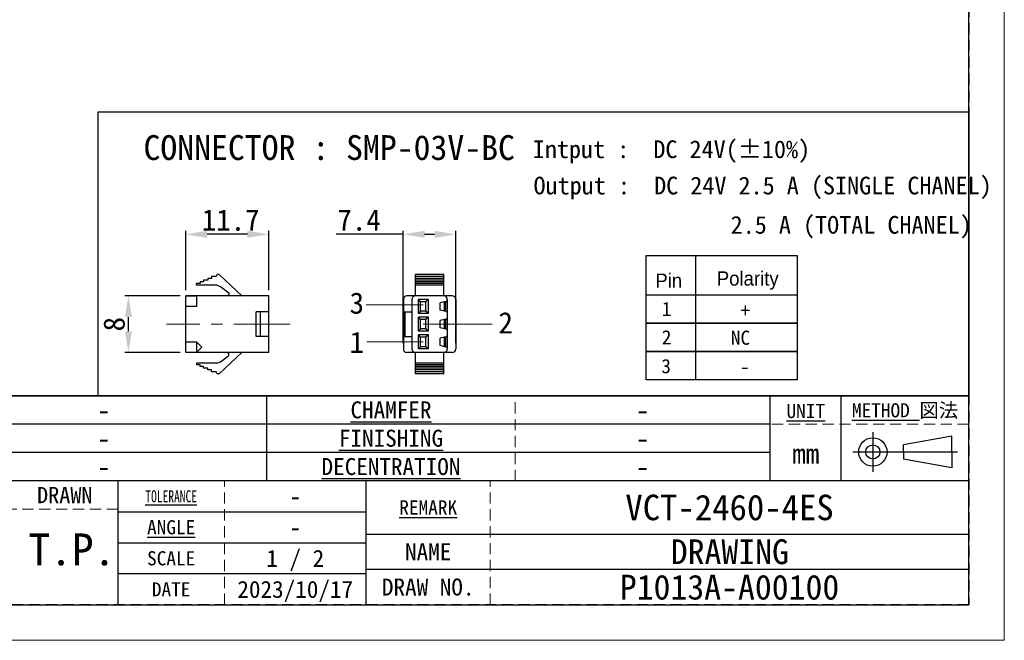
# Model space of a CAD drawing. Header units: millimetres. Extents: x -201 to 202, y 143 to 428.
# Tile 11 of 13: x 63 to 202, y 143 to 230. Entities that reach past the tile are written whole.
import ezdxf
from ezdxf.enums import TextEntityAlignment as Align

# ---------------------------------------------------------------- set-up
doc = ezdxf.new("R2010")
doc.units = ezdxf.units.MM
doc.header["$LTSCALE"] = 0.25
doc.linetypes.add('CENTER', pattern=[50.8, 31.75, -6.35, 6.35, -6.35])
doc.linetypes.add('HIDDEN', pattern=[9.525, 6.35, -3.175])
for name, color, linetype, lineweight in [('CENTER', 1, 'CENTER', 9), ('OUTPUT HARNESS', 7, 'Continuous', 20), ('TXT1', 5, 'Continuous', 15)]:
    doc.layers.add(name, color=color, linetype=linetype, lineweight=lineweight)
doc.layers.add('EMPTY LINE', color=252, linetype='Continuous', lineweight=0, plot=False)
doc.layers.add('FORM', color=7, linetype='Continuous')
doc.styles.get("Standard").update_dxf_attribs({"font": 'arial.ttf'})
doc.styles.add('takachi1', font='msgothic.ttc', dxfattribs={"height": 2.5})
doc.styles.add('VS Standard', font='msgothic.ttc', dxfattribs={"height": 3})
doc.styles.add('VS Standard(小)', font='msgothic.ttc', dxfattribs={"height": 2.4})
doc.dimstyles.new('VS Standard x1', dxfattribs={"dimtxt": 3, "dimasz": 3, "dimexe": 0.5, "dimexo": 0.8, "dimgap": 0.5, "dimtad": 3, "dimrnd": 0.0001, "dimzin": 9, "dimdsep": 46, "dimtxsty": 'VS Standard', "dimcen": 0, "dimaunit": 1, "dimadec": 0, "dimazin": 2, "dimtfac": 1, "dimtmove": 0, "dimatfit": 2, "dimfxl": 1, "dimtolj": 1, "dimtzin": 0, "dimarcsym": 0})

# ---------------------------------------------------------------- blocks, each defined once
blk = doc.blocks.new('表題欄金物用_ver2.0.0')
at = {"layer": 'FORM', "color": 0}
for p, q in [((-11, 40.5), (-191, 40.5)), ((-110, 28.49), (-110, 40.5)), ((-39, 28.49), (-39, 40.49)), ((-29, 28.49), (-29, 40.49)), ((-11, 28.5), (-11, 40.5)), ((-39, 36.5), (-191, 36.5)), ((-24.54, 35.38), (-24.54, 29.78)), ((-13.42, 34.8), (-20.21, 33.59)), ((-13.42, 32.58), (-13.42, 34.8)), ((-20.21, 32.58), (-20.21, 33.59)), ((-39, 32.5), (-191, 32.5)), ((-27.34, 32.58), (-12.62, 32.58)), ((-20.21, 32.58), (-20.21, 31.57)), ((-13.42, 32.58), (-13.42, 30.35)), ((-13.42, 30.35), (-20.21, 31.57)), ((-11, 28.5), (-191, 28.5)), ((-131, 28.5), (-131, 11)), ((-96, 11), (-96, 28.5)), ((-11, 11), (-11, 28.5)), ((-131, 24.12), (-96, 24.12)), ((-96, 21), (-11, 21)), ((-131, 19.75), (-96, 19.75)), ((-96, 15.38), (-131, 15.38)), ((-11, 16), (-96, 16)), ((-191, 11), (-11, 11))]:
    blk.add_line(p, q, dxfattribs=at)
at = {"layer": 'FORM', "color": 0, "linetype": 'HIDDEN', "lineweight": 9}
for p, q in [((-75, 28.49), (-75, 40.49)), ((-11, 36.5), (-39, 36.5)), ((-116, 11), (-116, 28.5)), ((-78.5, 11), (-78.5, 28.5)), ((-131, 24.5), (-191, 24.5))]:
    blk.add_line(p, q, dxfattribs=at)
at = {"layer": 'FORM', "color": 0}
for radius in [2, 1]:
    blk.add_circle((-24.54, 32.58), radius, dxfattribs=at)
at = {"layer": 'FORM', "color": 0, "attachment_point": 5}
for s, insert, char_height, width, style in [('{\\LCHAMFER}   ', (-92.5, 38.5), 2.4, 35, 'VS Standard(小)'), ('{\\LUNIT}', (-34, 38.35), 2, 20, 'VS Standard'), ('{\\LMETHOD} 図法', (-20, 38.35), 2, 20, 'VS Standard'), ('{\\LFINISHING}', (-92.5, 34.5), 2.4, 35, 'VS Standard(小)'), ('mm', (-34, 32.35), 2.8, 20, 'VS Standard'), ('{\\LDECENTRATION} ', (-92.5, 30.5), 2.4, 35, 'VS Standard(小)'), ('{\\fＭＳ ゴシック|b0|i0|c128|p49;DRAWN}', (-138.5, 26.5), 2.3, 15, 'VS Standard'), ('{\\W0.7;\\LTOLERANCE\\l }', (-123.5, 26.31), 1.7, 20, 'VS Standard(小)'), ('{\\LANGLE}', (-123.5, 21.94), 2, 14.9784, 'VS Standard(小)'), ('{\\fＭＳ ゴシック|b0|i0|c128|p49;NAME}', (-87.25, 18.5), 2.4, 15, 'VS Standard(小)'), ('SCALE', (-123.5, 17.56), 2, 15, 'VS Standard(小)'), ('{\\fＭＳ ゴシック|b0|i0|c128|p49;DRAW NO.}', (-87.25, 13.5), 2.4, 15, 'VS Standard(小)'), ('{\\fＭＳ ゴシック|b0|i0|c128|p49;DATE}', (-123.5, 13.19), 2, 15, 'VS Standard(小)')]:
    blk.add_mtext(s, dxfattribs=dict(at, insert=insert, char_height=char_height, width=width, style=style))
at = {"layer": 'FORM', "color": 0, "insert": (-87.25, 24.75), "char_height": 2, "width": 16, "attachment_point": 5, "line_spacing_factor": 0.8, "style": 'VS Standard'}
blk.add_mtext('\\pxsm0.9;{\\LREMARK}   ', dxfattribs=at)
at = {"layer": 'FORM', "color": 0}
for tag, height, style, p in [('材料', 2.8, 'VS Standard', (-133, 38.5)), ('一般面取', 2.8, 'VS Standard', (-57, 38.5)), ('処理', 2.8, 'VS Standard', (-133, 34.5)), ('仕上', 2.8, 'VS Standard', (-57, 34.5)), ('処理接点', 2.8, 'VS Standard', (-133, 30.5)), ('偏芯', 2.8, 'VS Standard', (-57, 30.5)), ('一般公差', 2.4, 'VS Standard(小)', (-106, 26.31)), ('適用（機種名）', 3.6, 'VS Standard', (-44.75, 24.75)), ('角度', 2.4, 'VS Standard(小)', (-106, 21.94)), ('NAME', 3.5, 'VS Standard', (-44.75, 18.5)), ('SCALE', 2.4, 'VS Standard(小)', (-106, 17.56)), ('DRAW_NO.', 3.5, 'VS Standard', (-44.75, 13.5)), ('DATE', 2.4, 'VS Standard(小)', (-106, 13.19))]:
    blk.add_attdef(tag, text='', height=height, dxfattribs=dict(at, style=style)).set_placement(p, align=Align.MIDDLE_CENTER)
at = {"layer": 'FORM', "color": 0, "style": 'VS Standard'}
for tag, p in [('APPROVED', (-182.5, 15.06)), ('CHECKED', (-167.5, 15.18)), ('DESIGNED', (-152.5, 15.09)), ('DRAWN', (-137.5, 15.23))]:
    blk.add_attdef(tag, text='', height=4.5, dxfattribs=at).set_placement(p, align=Align.BOTTOM_CENTER)
blk = doc.blocks.new('*D477')
at = {"layer": 'Defpoints', "color": 0}
for p in [(86.06, 200.04), (86.06, 191.36), (97.76, 191.36)]:
    blk.add_point(p, dxfattribs=at)
at = {"layer": 'TXT1', "color": 0, "lineweight": -2}
for p, q in [((86.06, 192.16), (86.06, 200.54)), ((94.76, 200.04), (89.06, 200.04)), ((97.76, 192.16), (97.76, 200.54))]:
    blk.add_line(p, q, dxfattribs=at)
at = {"layer": 'TXT1', "color": 0}
for points in [[(89.06, 200.54), (89.06, 199.54), (86.06, 200.04)], [(94.76, 199.54), (94.76, 200.54), (97.76, 200.04)]]:
    blk.add_solid(points, dxfattribs=at)
at = {"layer": 'TXT1', "color": 0, "insert": (92.4, 202.04), "char_height": 3, "attachment_point": 5, "style": 'VS Standard'}
blk.add_mtext('\\A1;11.7', dxfattribs=at)
blk = doc.blocks.new('*D478')
at = {"layer": 'Defpoints', "color": 0}
for p in [(124.14, 200.04), (116.74, 183.86), (124.14, 183.86)]:
    blk.add_point(p, dxfattribs=at)
at = {"layer": 'TXT1', "color": 0, "lineweight": -2}
for p, q in [((116.74, 200.04), (107.27, 200.04)), ((116.74, 184.66), (116.74, 200.54)), ((119.74, 200.04), (121.14, 200.04)), ((124.14, 184.66), (124.14, 200.54))]:
    blk.add_line(p, q, dxfattribs=at)
at = {"layer": 'TXT1', "color": 0}
for points in [[(119.74, 200.54), (119.74, 199.54), (116.74, 200.04)], [(121.14, 199.54), (121.14, 200.54), (124.14, 200.04)]]:
    blk.add_solid(points, dxfattribs=at)
at = {"layer": 'TXT1', "color": 0, "insert": (110.51, 202.04), "char_height": 3, "attachment_point": 5, "style": 'VS Standard'}
blk.add_mtext('\\A1;7.4', dxfattribs=at)
blk = doc.blocks.new('*D479')
at = {"layer": 'Defpoints', "color": 0}
for p in [(77.97, 191.36), (86.06, 191.36), (86.06, 183.36)]:
    blk.add_point(p, dxfattribs=at)
at = {"layer": 'TXT1', "color": 0, "lineweight": -2}
for p, q in [((85.26, 191.36), (77.47, 191.36)), ((77.97, 186.36), (77.97, 188.36)), ((85.26, 183.36), (77.47, 183.36))]:
    blk.add_line(p, q, dxfattribs=at)
at = {"layer": 'TXT1', "color": 0}
for points in [[(78.47, 188.36), (77.47, 188.36), (77.97, 191.36)], [(77.47, 186.36), (78.47, 186.36), (77.97, 183.36)]]:
    blk.add_solid(points, dxfattribs=at)
at = {"layer": 'TXT1', "color": 0, "insert": (75.97, 187.36), "char_height": 3, "attachment_point": 5, "rotation": 90, "style": 'VS Standard'}
blk.add_mtext('\\A1;8', dxfattribs=at)

msp = doc.modelspace()

# ---------------------------------------------------------------- linework, layer by layer
at = {"layer": 'CENTER', "linetype": 'CENTER'}
msp.add_line((100.7611, 187.3473), (83.354, 187.3473), dxfattribs=at)
at = {"layer": 'EMPTY LINE'}
for p, q in [((201.5, 142.75), (201.5, 427.75)), ((-201.5, 142.75), (201.5, 142.75))]:
    msp.add_line(p, q, dxfattribs=at)
at = {"layer": 'FORM'}
for p, q in [((150.9919, 197.0365), (172.2805, 197.0365)), ((150.9919, 191.5103), (150.9919, 197.0365)), ((157.9286, 197.0365), (157.9286, 179.5103)), ((172.2805, 197.0365), (172.2805, 179.5103))]:
    msp.add_line(p, q, dxfattribs=at)
at = {"layer": 'FORM', "linetype": 'HIDDEN'}
msp.add_lwpolyline([(-196.5, 422.75), (196.5, 422.75), (196.5, 147.75), (-196.5, 147.75)], close=True, dxfattribs=at)
at = {"layer": 'FORM'}
for points in [[(-196.5, 422.75), (-196.5, 147.75), (-78.5, 147.75), (-78.5, 159.75), (16.5, 159.75), (16.5, 177.25), (196.5, 177.25), (196.5, 422.75), (-196.5, 422.75)], [(73.6918, 217.3289), (196.5, 217.3289), (196.5, 177.25), (73.6918, 177.25)]]:
    msp.add_lwpolyline(points, close=True, dxfattribs=at)
for points in [[(172.2805, 187.5103), (150.9919, 187.5103), (150.9919, 191.5103), (172.2805, 191.5103)], [(172.2805, 183.5103), (150.9919, 183.5103), (150.9919, 187.5103), (172.2805, 187.5103)], [(172.2805, 179.5103), (150.9919, 179.5103), (150.9919, 183.5103), (172.2805, 183.5103)]]:
    msp.add_lwpolyline(points, dxfattribs=at)
at = {"layer": 'OUTPUT HARNESS', "linetype": 'Continuous', "lineweight": 25}
for p, q in [((88.0817, 193.1121), (87.5924, 193.1121)), ((87.5924, 192.8591), (87.5924, 193.1121)), ((88.5835, 193.3497), (88.0817, 193.3497)), ((88.0817, 193.3497), (88.0817, 193.1121)), ((89.1513, 193.5873), (88.5835, 193.5873)), ((88.5835, 193.5873), (88.5835, 193.3497)), ((89.706, 193.7852), (89.1513, 193.7852)), ((89.1513, 193.7852), (89.1513, 193.5873)), ((90.3398, 194.0756), (89.706, 194.0756)), ((89.706, 194.0756), (89.706, 193.7852)), ((90.5067, 194.3591), (90.3398, 194.0756)), ((90.7924, 194.3591), (90.5067, 194.3591)), ((93.9611, 191.3591), (90.7924, 194.3591)), ((122.444, 194.3591), (118.444, 194.3591)), ((118.444, 191.3591), (118.444, 194.3591)), ((122.444, 194.0756), (118.444, 194.0756)), ((122.444, 193.7852), (118.444, 193.7852)), ((122.444, 193.5873), (118.444, 193.5873)), ((122.444, 193.3497), (118.444, 193.3497)), ((122.444, 193.1121), (118.444, 193.1121)), ((122.444, 191.3591), (122.444, 194.3591)), ((90.4587, 192.8591), (87.5924, 192.8591)), ((90.4587, 192.8591), (90.9473, 192.6898)), ((90.9473, 192.6898), (92.1331, 191.7957)), ((92.1331, 191.7957), (92.149, 191.5415)), ((122.444, 192.8591), (118.444, 192.8591)), ((97.7611, 191.3591), (86.0611, 191.3591)), ((86.0611, 183.3591), (86.0611, 191.3591)), ((92.149, 191.5415), (92.0037, 191.3591)), ((97.7611, 183.3591), (97.7611, 191.3591)), ((116.744, 190.8591), (116.744, 183.8591)), ((123.644, 191.3591), (117.244, 191.3591)), ((117.944, 190.8591), (117.944, 183.8591)), ((120.2884, 190.8591), (118.8788, 190.8591)), ((118.8788, 188.8591), (118.8788, 190.8591)), ((119.1818, 190.5351), (118.8788, 190.8591)), ((119.1818, 189.1832), (119.1818, 190.5351)), ((119.9289, 190.5351), (119.1818, 190.5351)), ((120.2884, 190.8591), (119.9289, 190.5351)), ((119.9289, 189.1832), (119.9289, 190.5351)), ((120.2884, 188.8591), (120.2884, 190.8591)), ((122.5649, 190.5351), (121.9447, 190.3801)), ((121.9447, 189.3381), (121.9447, 190.3801)), ((122.7341, 190.5351), (122.5649, 190.5351)), ((122.5649, 189.1832), (122.5649, 190.5351)), ((122.944, 190.7112), (122.7341, 190.5351)), ((122.7341, 189.1832), (122.7341, 190.5351)), ((122.944, 190.8591), (122.944, 183.8591)), ((124.144, 190.8591), (124.144, 183.8591)), ((97.7611, 189.1091), (96.0111, 189.1091)), ((96.0111, 185.6091), (96.0111, 189.1091)), ((96.6108, 185.6091), (96.6108, 189.1091)), ((116.744, 189.1091), (117.944, 189.1091)), ((117.0088, 185.6091), (117.0088, 189.1091)), ((119.1818, 189.1832), (118.8788, 188.8591)), ((120.2884, 188.8591), (118.8788, 188.8591)), ((119.9289, 189.1832), (119.1818, 189.1832)), ((120.2884, 188.8591), (119.9289, 189.1832)), ((122.5649, 189.1832), (121.9447, 189.3381)), ((122.7341, 189.1832), (122.5649, 189.1832)), ((122.944, 189.007), (122.7341, 189.1832)), ((120.2884, 188.3591), (118.8788, 188.3591)), ((118.8788, 186.3591), (118.8788, 188.3591)), ((119.1818, 188.0351), (118.8788, 188.3591)), ((119.1818, 186.6832), (119.1818, 188.0351)), ((119.9289, 188.0351), (119.1818, 188.0351)), ((120.2884, 188.3591), (119.9289, 188.0351)), ((119.9289, 186.6832), (119.9289, 188.0351)), ((120.2884, 186.3591), (120.2884, 188.3591)), ((122.5649, 188.0351), (121.9447, 187.8801)), ((121.9447, 186.8381), (121.9447, 187.8801)), ((122.7341, 188.0351), (122.5649, 188.0351)), ((122.5649, 186.6832), (122.5649, 188.0351)), ((122.944, 188.2112), (122.7341, 188.0351)), ((122.7341, 186.6832), (122.7341, 188.0351)), ((119.1818, 186.6832), (118.8788, 186.3591)), ((120.2884, 186.3591), (118.8788, 186.3591)), ((119.9289, 186.6832), (119.1818, 186.6832)), ((120.2884, 186.3591), (119.9289, 186.6832)), ((122.5649, 186.6832), (121.9447, 186.8381)), ((122.7341, 186.6832), (122.5649, 186.6832)), ((122.944, 186.507), (122.7341, 186.6832)), ((87.5611, 184.8591), (88.3194, 184.1091)), ((97.7611, 185.6091), (96.0111, 185.6091)), ((116.744, 185.6091), (117.944, 185.6091)), ((120.2884, 185.8591), (118.8788, 185.8591)), ((118.8788, 183.8591), (118.8788, 185.8591)), ((119.1818, 185.5351), (118.8788, 185.8591)), ((119.1818, 184.1832), (119.1818, 185.5351)), ((119.9289, 185.5351), (119.1818, 185.5351)), ((120.2884, 185.8591), (119.9289, 185.5351)), ((119.9289, 184.1832), (119.9289, 185.5351)), ((120.2884, 183.8591), (120.2884, 185.8591)), ((122.5649, 185.5351), (121.9447, 185.3801)), ((121.9447, 184.3381), (121.9447, 185.3801)), ((122.7341, 185.5351), (122.5649, 185.5351)), ((122.5649, 184.1832), (122.5649, 185.5351)), ((122.944, 185.7112), (122.7341, 185.5351)), ((122.7341, 184.1832), (122.7341, 185.5351)), ((97.7611, 183.3591), (86.0611, 183.3591)), ((88.3194, 184.1091), (87.5611, 183.3591)), ((93.9611, 183.3591), (90.7924, 180.3591)), ((92.149, 183.1767), (92.0037, 183.3591)), ((123.644, 183.3591), (117.244, 183.3591)), ((118.444, 180.3591), (118.444, 183.3591)), ((119.1818, 184.1832), (118.8788, 183.8591)), ((120.2884, 183.8591), (118.8788, 183.8591)), ((119.9289, 184.1832), (119.1818, 184.1832)), ((120.2884, 183.8591), (119.9289, 184.1832)), ((122.5649, 184.1832), (121.9447, 184.3381)), ((122.444, 180.3591), (122.444, 183.3591)), ((122.7341, 184.1832), (122.5649, 184.1832)), ((122.944, 184.007), (122.7341, 184.1832)), ((90.4587, 181.8591), (90.9473, 182.0284)), ((90.9473, 182.0284), (92.1331, 182.9225)), ((92.1331, 182.9225), (92.149, 183.1767)), ((90.4587, 181.8591), (87.5924, 181.8591)), ((87.5924, 181.8591), (87.5924, 181.6061)), ((88.0817, 181.6061), (87.5924, 181.6061)), ((88.0817, 181.3685), (88.0817, 181.6061)), ((88.5835, 181.3685), (88.0817, 181.3685)), ((88.5835, 181.131), (88.5835, 181.3685)), ((89.1513, 181.131), (88.5835, 181.131)), ((89.1513, 180.933), (89.1513, 181.131)), ((89.706, 180.933), (89.1513, 180.933)), ((89.706, 180.6426), (89.706, 180.933)), ((90.3398, 180.6426), (89.706, 180.6426)), ((90.5067, 180.3591), (90.3398, 180.6426)), ((122.444, 181.8591), (118.444, 181.8591)), ((122.444, 181.6061), (118.444, 181.6061)), ((122.444, 181.3685), (118.444, 181.3685)), ((122.444, 181.131), (118.444, 181.131)), ((122.444, 180.933), (118.444, 180.933)), ((122.444, 180.6426), (118.444, 180.6426)), ((90.7924, 180.3591), (90.5067, 180.3591)), ((122.444, 180.3591), (118.444, 180.3591)), ((122.444, 180.3591), (118.444, 180.3591))]:
    msp.add_line(p, q, dxfattribs=at)
for points in [[(86.0611, 191.3591), (87.5611, 191.3591), (87.5611, 189.8591), (86.0611, 189.8591)], [(86.0611, 184.8591), (87.5611, 184.8591), (87.5611, 183.3591), (86.0611, 183.3591)]]:
    msp.add_lwpolyline(points, close=True, dxfattribs=at)
for centre, start, end in [((117.244, 190.8591), 90, 180), ((118.444, 190.8591), 90, 180), ((122.444, 190.8591), 0, 90), ((123.644, 190.8591), 0, 90), ((117.244, 183.8591), 180, 270), ((118.444, 183.8591), 180, 270), ((122.444, 183.8591), 270, 0), ((123.644, 183.8591), 270, 0)]:
    msp.add_arc(centre, 0.5, start, end, dxfattribs=at)
at = {"layer": 'TXT1'}
for p, q in [((111.5181, 190.0875), (119.5586, 190.0875)), ((119.5554, 187.3591), (129.2945, 187.3591)), ((119.5554, 184.8591), (111.5894, 184.8591))]:
    msp.add_line(p, q, dxfattribs=at)

# ---------------------------------------------------------------- block references
at = {"layer": 'FORM'}
ref = msp.add_blockref('表題欄金物用_ver2.0.0', (207.5, 136.75), dxfattribs=at)
ref.add_attrib('材料', '-', dxfattribs={"layer": 'EMPTY LINE', "color": 0, "height": 2.8, "style": 'VS Standard'}).set_placement((74.5, 175.25), align=Align.MIDDLE_CENTER)
ref.add_attrib('処理', '-', dxfattribs={"color": 0, "height": 2.8, "style": 'VS Standard'}).set_placement((74.5, 171.25), align=Align.MIDDLE_CENTER)
ref.add_attrib('処理接点', '-', dxfattribs={"color": 0, "height": 2.8, "style": 'VS Standard'}).set_placement((74.5, 167.25), align=Align.MIDDLE_CENTER)
ref.add_attrib('一般面取', '-', dxfattribs={"color": 0, "height": 2.8, "style": 'VS Standard'}).set_placement((150.5, 175.2468), align=Align.MIDDLE_CENTER)
ref.add_attrib('仕上', '-', dxfattribs={"color": 0, "height": 2.8, "style": 'VS Standard'}).set_placement((150.5, 171.2468), align=Align.MIDDLE_CENTER)
ref.add_attrib('偏芯', '-', dxfattribs={"color": 0, "height": 2.8, "style": 'VS Standard'}).set_placement((150.5, 167.2468), align=Align.MIDDLE_CENTER)
ref.add_attrib('一般公差', '-', dxfattribs={"color": 0, "height": 2.4, "style": 'VS Standard(小)'}).set_placement((101.5, 163.0625), align=Align.MIDDLE_CENTER)
ref.add_attrib('角度', '-', dxfattribs={"color": 0, "height": 2.4, "style": 'VS Standard(小)'}).set_placement((101.5, 158.6875), align=Align.MIDDLE_CENTER)
ref.add_attrib('SCALE', '1 / 2', dxfattribs={"color": 0, "height": 2.4, "style": 'VS Standard(小)'}).set_placement((101.5, 154.3125), align=Align.MIDDLE_CENTER)
ref.add_attrib('DATE', '2023/10/17', dxfattribs={"color": 0, "height": 2.4, "style": 'VS Standard(小)'}).set_placement((101.5, 149.9375), align=Align.MIDDLE_CENTER)
ref.add_attrib('適用（機種名）', 'VCT-2460-4ES', dxfattribs={"color": 0, "height": 3.6, "style": 'VS Standard'}).set_placement((162.75, 161.5), align=Align.MIDDLE_CENTER)
ref.add_attrib('NAME', 'DRAWING ', dxfattribs={"color": 0, "height": 3.5, "style": 'VS Standard'}).set_placement((163.9811, 155.25), align=Align.MIDDLE_CENTER)
ref.add_attrib('DRAW_NO.', 'P1013A-A00100', dxfattribs={"color": 0, "height": 3.5, "style": 'VS Standard'}).set_placement((162.75, 150.25), align=Align.MIDDLE_CENTER)
ref.add_attrib('DRAWN', 'T.P.', dxfattribs={"color": 0, "height": 4.5, "style": 'VS Standard'}).set_placement((69.9999, 151.985), align=Align.BOTTOM_CENTER)

# ---------------------------------------------------------------- texts
at = {"layer": 'TXT1', "style": 'takachi1'}
for s, height, p in [('3', 3, (109.1624, 188.8394)), ('2', 3, (130.1567, 186.0605)), ('1', 3, (109.1624, 183.3023)), ('NC', 2, (162.927, 184.451))]:
    msp.add_text(s, height=height, dxfattribs=at).set_placement(p)
at = {"layer": 'TXT1', "attachment_point": 1, "style": 'VS Standard'}
for s, insert, char_height, width in [('\\fMS Gothic|b0|i0;CONNECTOR : SMP-03V-BC', (80.0961, 214.0327), 3.5, 60.640022), ('Intput :  DC 24V(±10%)', (135, 213.2948), 2.5, 61.420168), ('Output :  DC 24V 2.5 A (SINGLE CHANEL)', (135.1062, 208.1735), 2.5, 61.420168), ('2.5 A (TOTAL CHANEL)', (162.9049, 202.6265), 2.5, 33.762809)]:
    msp.add_mtext(s, dxfattribs=dict(at, insert=insert, char_height=char_height, width=width))
at = {"layer": 'TXT1', "char_height": 2, "attachment_point": 5}
for s, insert, width in [('\\fMS PGothic|b0|i0|c128|p50;Pin', (154.1718, 193.5103), 8), ('\\fMS PGothic|b0|i0|c128|p50;Polarity', (165.3137, 193.5103), 28), ('\\fＭＳ ゴシック|b0|i0;1', (153.8749, 189.5103), 8), ('\\fMS Gothic|b0|i0|c128|p49;+', (164.994, 189.3134), 28), ('\\fＭＳ ゴシック|b0|i0;2', (153.8749, 185.5103), 8), ('\\fＭＳ ゴシック|b0|i0;3\\P', (153.8033, 181.4255), 8), ('\\fMS Gothic|b0|i0|c128|p49;-', (164.9058, 181.3649), 28)]:
    msp.add_mtext(s, dxfattribs=dict(at, insert=insert, width=width))

# ---------------------------------------------------------------- dimensions: what is measured, and where the dimension line sits
at = {"layer": 'TXT1'}
for base, p1, p2, picture, middle in [((86.0611, 200.0432), (97.7611, 191.3591), (86.0611, 191.3591), '*D477', (92.405, 200.0432)), ((124.144, 200.0432), (116.744, 183.8591), (124.144, 183.8591), '*D478', (110.5087, 200.0432))]:
    dim = msp.add_linear_dim(base=base, p1=p1, p2=p2, dimstyle='VS Standard x1', override={"dimlfac": 1}, dxfattribs=at)
    dim.commit()
    dim.dimension.update_dxf_attribs({"geometry": picture, "text_midpoint": middle, "dimtype": 160})
dim = msp.add_linear_dim(base=(77.9662, 191.3591), p1=(86.0611, 183.3591), p2=(86.0611, 191.3591), angle=90, dimstyle='VS Standard x1', override={"dimlfac": 1}, dxfattribs=at)
dim.commit()
dim.dimension.update_dxf_attribs({"geometry": '*D479', "text_midpoint": (77.9662, 187.3591), "dimtype": 160})

doc.saveas('drawing.dxf')
